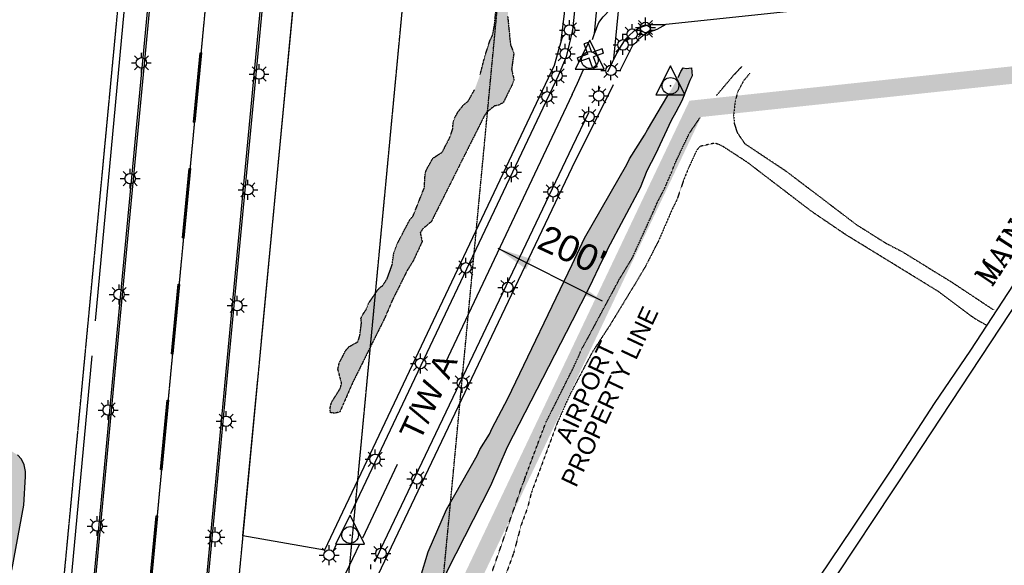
# Model space of a CAD drawing. Header units: feet. Extents: x 0 to 208040, y 0 to 211214.
# Tile 19 of 71: x 195549 to 197244, y 194885 to 195824. Entities that reach past the tile are written whole.
import ezdxf
from ezdxf.enums import TextEntityAlignment as Align

# ---------------------------------------------------------------- set-up
doc = ezdxf.new("R2010")
doc.units = ezdxf.units.FT
doc.header["$LTSCALE"] = 0.5
doc.header["$MEASUREMENT"] = 0
doc.header["$XCLIPFRAME"] = 0
for name, pattern in [('CENTER2', [1.125, 0.75, -0.125, 0.125, -0.125]), ('HIDDEN2', [0.1875, 0.125, -0.0625]), ('PHANTOM2', [1.25, 0.625, -0.125, 0.125, -0.125, 0.125, -0.125])]:
    doc.linetypes.add(name, pattern=pattern)
doc.layers.get('0').update_dxf_attribs({"linetype": 'CONTINUOUS'})
for name, color, linetype in [('1-OFA', 13, 'CENTER2'), ('1-RSA', 13, 'CENTER2'), ('1-RUNWAYCL', 5, 'CENTER2'), ('AIR-MARKING', 5, 'CONTINUOUS'), ('AIR-MARKINGADD', 5, 'CONTINUOUS'), ('AIR-PAVED', 1, 'CONTINUOUS'), ('AIR-PAVED-T', 7, 'CONTINUOUS'), ('E-NEWMARKING', 5, 'CONTINUOUS'), ('f-apboundarytext', 42, 'CONTINUOUS'), ('F-BRL', 110, 'PHANTOM2'), ('Future Property Line', 251, 'PHANTOM2'), ('HV-CONTROL', 11, 'CONTINUOUS'), ('image', 7, 'CONTINUOUS'), ('NEWCLOSEDSYM', 1, 'CONTINUOUS'), ('R-DIRT', 11, 'HIDDEN2'), ('R-PAVED', 11, 'CONTINUOUS'), ('R-PAVED-T', 1, 'CONTINUOUS'), ('RIVER', 11, 'CONTINUOUS'), ('RUNWAYLIGHTS', 11, 'CONTINUOUS'), ('STREAM', 11, 'PHANTOM2'), ('TAXIWYPAVED', 5, 'CONTINUOUS'), ('Water', 5, 'CONTINUOUS')]:
    doc.layers.add(name, color=color, linetype=linetype)
doc.styles.add('ARIAL', font='ARIAL.TTF')
doc.styles.add('CVFONT05', font='ROMANC')
picture_1 = doc.add_image_def('image1.jpg', size_in_pixel=(2000, 2400))

# ---------------------------------------------------------------- blocks, each defined once
blk = doc.blocks.new('HV-CONTROL', base_point=(0, 18.8))
blk.add_lwpolyline([(-25.1, 3.2), (24.9, 3.2), (-0.1, 53.2)], close=True)
blk.add_circle((-0.1, 18.8), 14.4)
blk.add_point((-0.1, 18.8))

msp = doc.modelspace()

# ---------------------------------------------------------------- hatches: boundary and pattern name
at = {"layer": 'Water'}
h = msp.add_hatch(dxfattribs=at)
h.set_pattern_fill('DOTS', color=256, scale=200, angle=20, style=0)
h.paths.add_polyline_path([(195520.7, 194716.6), (195523.4, 194746.1), (195535.6, 194877.2), (195556.5, 194988.7), (195559.6, 195038.3), (195559.3, 195046.9), (195557.2, 195058.1), (195552.7, 195067.7), (195545.3, 195075.3), (195534.3, 195082.2), (195514.3, 195092.6), (195496.8, 195099.7), (195489.8, 195103.8), (195481.5, 195110), (195475.5, 195115.9), (195470.2, 195124.9), (195468.4, 195134.3), (195498.6, 195532.7), (195491.8, 195528.2), (195490.5, 195519), (195453.4, 195166.8), (195451.5, 195158.7), (195446.8, 195149.8), (195427.5, 195142.8), (195418.2, 195143.5), (195409.5, 195151), (195401.6, 195158.9), (195376.5, 195179.7), (195369.6, 195184.5), (195289.1, 195232.7), (195259.4, 195256.7), (195192.3, 195330.9), (195159, 195378.7), (195112.5, 195463.9), (195097.1, 195497.4), (195069.7, 195575.8), (195067.6, 195584.5), (195060.3, 195609.2), (195057.4, 195626.5), (195057.2, 195664.6), (195054.4, 195687.1), (195050.6, 195705.7), (195048.6, 195739.8), (195051.3, 195793.7), (195054.3, 195809.8), (195056.4, 195817.1), (195066.7, 195839.4), (195076.9, 195856.9), (195084.9, 195872.8), (195094.7, 195888.8), (195100, 195895.2), (195158.1, 195945.5), (195173.9, 195953.8), (195184.7, 195966.6), (195199.9, 195974.4), (195235.6, 195998.1), (195247.5, 196011), (195287.6, 196041.6), (195392.9, 196132.8), (195429.5, 196156.4), (195446.4, 196165.2), (195454.2, 196168.1), (195470.6, 196167.9), (195544.3, 196153.9), (195549.9, 196147.5), (195550.6, 196139.2), (195529, 195925.3), (195529.7, 195917), (195536.3, 195912.1), (195539.3, 195931), (195536.4, 195948.9), (195537, 195958.2), (195541.7, 195989.6), (195548.8, 196016.2), (195558.9, 196141.8), (195558.5, 196150.1), (195551.7, 196165.4), (195543.6, 196169.1), (195509, 196176.7), (195471.1, 196181.6), (195463.3, 196185.2), (195458, 196191.6), (195457.8, 196200.1), (195460.7, 196208.1), (195475, 196220.4), (195482.4, 196225.1), (195498.4, 196230.4), (195504.9, 196236), (195532.3, 196271.8), (195568, 196328.8), (195591.1, 196371.5), (195609.7, 196425.9), (195613.8, 196446.6), (195622, 196535.3), (195620.4, 196563.8), (195616.3, 196592.9), (195606.6, 196626.1), (195594.7, 196651.7), (195580.3, 196676.5), (195558.1, 196742), (195526.5, 196806.3), (195524.4, 196814.8), (195523.2, 196832.6), (195546.8, 197085.5), (195541.5, 197092.2), (195531.6, 197001.2), (195530.4, 196966.7), (195525.7, 196949.9), (195517.3, 196895.9), (195510.4, 196890.9), (195501.2, 196916.5), (195489.6, 196939.8), (195472.8, 196979.9), (195440.5, 197022.1), (195420.7, 197041.2), (195390.7, 197062.2), (195317, 197130.9), (195274.5, 197158.3), (195237.3, 197172.5), (195102.4, 197232.8), (195083.5, 197244.9), (195057.7, 197266.6), (195049.4, 197275.8), (195041.9, 197287.1), (195032.9, 197307.3), (195022.2, 197347.9), (195018.2, 197377.2), (195016.6, 197444.7), (195022.2, 197495.5), (195023.5, 197500), (194979.5, 197500), (194977.6, 197487.7), (194974.6, 197445.4), (194975.6, 197360.9), (194985.1, 197290.6), (194998.3, 197259.4), (195008.4, 197244.7), (195019.7, 197234.9), (195038.6, 197222.3), (195113.2, 197189.8), (195154.2, 197166.4), (195256, 197124.7), (195274, 197115.5), (195311, 197090.6), (195377.1, 197030), (195402.6, 197013), (195423.4, 196992.8), (195427.8, 196985.4), (195463.3, 196897.7), (195495.5, 196785.4), (195522.9, 196715.5), (195561.8, 196640.6), (195578.3, 196601.6), (195580.9, 196591.4), (195587.1, 196547), (195587.3, 196525.3), (195578.9, 196454.5), (195567.3, 196403.9), (195563.1, 196393.1), (195546.3, 196362.3), (195522.2, 196331.6), (195507.5, 196309.6), (195461.4, 196257.7), (195448.9, 196241.6), (195416.7, 196207.9), (195403.6, 196196.5), (195382.1, 196182.5), (195335.1, 196141.7), (195310, 196116.8), (195272.2, 196087.1), (195227, 196045.3), (195213.2, 196035.3), (195200.9, 196021.6), (195167.8, 195994.3), (195135.8, 195971.9), (195101.4, 195950.2), (195085.9, 195939.5), (195056.1, 195908.2), (195051.5, 195901.3), (195028.9, 195855.4), (195017.5, 195823), (195009.3, 195791.8), (195006.9, 195770.6), (195005.9, 195730.1), (195007.3, 195706.7), (195023.4, 195608.1), (195036.7, 195561.6), (195044.4, 195525.7), (195062.2, 195477.6), (195079, 195448.5), (195082.4, 195440.9), (195135.3, 195348.7), (195152.6, 195320.3), (195177.7, 195285.9), (195200.1, 195260.8), (195215.9, 195245.6), (195262.3, 195211), (195337.8, 195166.5), (195344.2, 195161.9), (195370.2, 195145.1), (195378, 195139.2), (195405.9, 195114.2), (195433.3, 195096.2), (195482.7, 195071.2), (195490.8, 195068.3), (195501.1, 195063), (195509.6, 195056.1), (195516.9, 195046.5), (195521.6, 195035.6), (195521.2, 195025.3), (195514.5, 194990.2), (195503.9, 194962), (195502.3, 194954.1), (195486.3, 194753.7), (195483.4, 194716.7), (195474.7, 194607.9), (195474.1, 194549.1), (195476.9, 194486.6), (195466.5, 194338.5), (195445.3, 194158.9), (195432.5, 194109), (195392, 193989.3), (195370.5, 193933.8), (195361.9, 193916.7), (195357.9, 193910), (195301.6, 193782.3), (195289.2, 193761.9), (195281.6, 193745), (195271.6, 193709.9), (195266.6, 193684.7), (195264.5, 193677.4), (195259.6, 193662.7), (195256.1, 193647.7), (195252.1, 193641.2), (195247.4, 193635.3), (195247.3, 193627.6), (195200.3, 193438.7), (195194, 193419.6), (195184.7, 193396.8), (195161.9, 193311.6), (195159.3, 193288.2), (195159.4, 193280.2), (195164.1, 193273.5), (195179.8, 193272), (195186.2, 193276.8), (195189.5, 193283.8), (195199.8, 193315.3), (195206.8, 193347.4), (195209.4, 193354.4), (195217.9, 193388.6), (195226.2, 193430.6), (195228.6, 193438.4), (195232.9, 193449.1), (195237.3, 193456.8), (195242.8, 193462.7), (195249.4, 193466.6), (195257.1, 193466.8), (195420.4, 193454.4), (195438.8, 193455.4), (195447, 193457.3), (195454, 193460.3), (195447.6, 193465.3), (195440.2, 193466.9), (195349.4, 193476), (195301.9, 193483.6), (195276.8, 193489.8), (195269.5, 193492.9), (195264.2, 193499.1), (195263.8, 193509.1), (195275.2, 193593.3), (195277.6, 193604.9), (195290.2, 193640.5), (195301, 193679), (195345.7, 193806.6), (195351.6, 193840.3), (195354.8, 193848.3), (195359.5, 193857.9), (195367.9, 193869.1), (195378.5, 193879), (195383, 193885.7), (195421.2, 193952.6), (195447, 194013.3), (195450.6, 194023.8), (195453, 194034.4), (195464.6, 194067.3), (195468.3, 194075.5), (195471.8, 194086), (195475.9, 194102.5), (195479.9, 194133.8), (195495.9, 194199.8), (195519.8, 194552.7), (195514.5, 194597.5), (195514.7, 194605.8), (195514.1, 194646.7)])
h = msp.add_hatch(dxfattribs=at)
h.set_pattern_fill('DOTS', color=256, scale=200, angle=20, style=0)
h.paths.add_polyline_path([(196341.9, 195729.6), (196349.7, 195759.9), (196358.4, 195787), (196363.2, 195796.9), (196366.5, 195813.9), (196371.6, 195865.5), (196371, 195903.5), (196365.3, 195970.7), (196365.7, 196015.4), (196374.2, 196136.8), (196373.9, 196182.2), (196365.6, 196238.9), (196369.2, 196275.4), (196374.8, 196299.7), (196375.7, 196319.4), (196373.9, 196327.9), (196367.3, 196332.8), (196359.2, 196334), (196353, 196339.4), (196350.5, 196348.7), (196352.8, 196356.7), (196369.4, 196355.3), (196377.8, 196356.6), (196381.2, 196369.4), (196381.7, 196379.2), (196377.1, 196386.6), (196374.6, 196395.7), (196375.8, 196409.3), (196370.2, 196467.9), (196365.1, 196476.2), (196361.2, 196487.7), (196362, 196496.9), (196365.1, 196504.5), (196370.5, 196511.3), (196371.6, 196520.8), (196369, 196533.8), (196368.9, 196542.6), (196371.5, 196575), (196367.8, 196612), (196374, 196642.1), (196373.8, 196663.5), (196370, 196683.5), (196364.1, 196697.1), (196363, 196708.8), (196369.7, 196726.1), (196372.5, 196755.5), (196370.5, 196776.1), (196368.8, 196876), (196377.2, 196983.1), (196374, 197036.5), (196379, 197124.7), (196387.3, 197140), (196385.2, 197169.7), (196384, 197178), (196379.7, 197185.7), (196377.6, 197208.5), (196374.7, 197216.2), (196366.5, 197216.9), (196349.6, 197211.1), (196317.8, 197214.3), (196287.7, 197222.7), (196246.6, 197228.2), (196237.8, 197230.9), (196231.9, 197237.1), (196224, 197240.2), (196213.2, 197239.7), (196205.3, 197237.4), (196191.3, 197228.3), (196182.8, 197228.4), (196189, 197234.8), (196196.7, 197239.4), (196213, 197244.5), (196231.8, 197243.4), (196239.9, 197244.7), (196248, 197243.4), (196256.3, 197239.2), (196260.2, 197231.9), (196269.1, 197230.8), (196276.5, 197235.2), (196280.1, 197243), (196288.4, 197243.5), (196307.9, 197238.2), (196319.2, 197230.9), (196329.8, 197227.7), (196350, 197226.8), (196358.1, 197229.7), (196363, 197236.8), (196371.9, 197242.7), (196380.4, 197244.7), (196397.1, 197244.2), (196402.9, 197237.4), (196409, 197168), (196409.4, 197121.5), (196411.7, 197083.9), (196409.9, 196877.4), (196413, 196830), (196408.5, 196700), (196411.8, 196666), (196413.2, 196643.3), (196410.8, 196569.9), (196410.7, 196511.4), (196409, 196485.2), (196410.5, 196476.5), (196416.7, 196470.8), (196432.9, 196465.1), (196449.8, 196464.6), (196466.9, 196467.5), (196459.4, 196461.8), (196442.8, 196458.5), (196407.3, 196463.1), (196400.5, 196471.1), (196394.2, 196465.7), (196405.1, 196448.3), (196407.2, 196440.3), (196406.2, 196431.9), (196399.4, 196411.3), (196399.6, 196403), (196404, 196395.6), (196402.3, 196367.2), (196409.3, 196310.6), (196405.1, 196259.4), (196399.8, 196156.1), (196400.3, 196127.2), (196402.8, 196101.1), (196402, 196080), (196394.8, 196036.6), (196393.7, 196014.7), (196397.3, 195986.5), (196394.8, 195964.8), (196394.8, 195928.5), (196401.2, 195884.1), (196392.4, 195857.3), (196389.1, 195829.4), (196394, 195780.5), (196399.9, 195766), (196395.9, 195738.5), (196400, 195720.3), (196397.2, 195712.5), (196381.4, 195680.9), (196374.3, 195677), (196366.1, 195675.1), (196353.6, 195665.1), (196348.7, 195657.9), (196257.8, 195476.5), (196242.7, 195463.7), (196238.7, 195457.2), (196242, 195442.1), (196226.7, 195409.2), (196216.6, 195393), (196190.8, 195341.6), (196178.2, 195312), (196122.5, 195199.8), (196100.2, 195149.1), (196092.3, 195147), (196084.3, 195147.6), (196083.4, 195155.2), (196085.9, 195165.3), (196101.1, 195189.7), (196103.3, 195198.8), (196097, 195222.9), (196099.3, 195233.2), (196110.5, 195254.9), (196116, 195261.2), (196131.5, 195270), (196134.8, 195280.6), (196137.5, 195301.9), (196136.6, 195309.5), (196139.7, 195316.5), (196146.2, 195325.8), (196149.7, 195335.8), (196166.4, 195360.3), (196174.2, 195366.7), (196181.6, 195377.9), (196190.5, 195402.6), (196193.4, 195422.9), (196199.1, 195438.2), (196220.7, 195479.4), (196226.5, 195486.2), (196245.8, 195534.9), (196247.1, 195558.1), (196249.2, 195565.4), (196260.6, 195585.6), (196276.7, 195595.9), (196289.7, 195621.4), (196294.9, 195636.6), (196295.2, 195646.6), (196298.7, 195656.1), (196304.2, 195665.9), (196313.1, 195677), (196321.2, 195683.7), (196332.3, 195703.2)])
h = msp.add_hatch(dxfattribs=at)
h.set_pattern_fill('DOTS', color=256, scale=200, angle=20, style=0)
h.paths.add_polyline_path([(196682.6, 195724.2), (196687, 195734.7), (196691.2, 195740.9), (196696.5, 195739.6), (196705.4, 195740.6), (196706.4, 195726.9), (196702.6, 195719.2), (196688.8, 195684.4), (196678.7, 195664.6), (196670.3, 195650.2), (196643.6, 195592.4), (196628.6, 195563.5), (196617.3, 195534.6), (196560.8, 195428.9), (196557.3, 195420.4), (196551.5, 195410.3), (196529.2, 195363), (196500, 195306), (196388.4, 195088.4), (196359.6, 195022), (196285.1, 194875.9), (196275.4, 194852.1), (196267.7, 194827.6), (196260.6, 194791.1), (196217.6, 194350.1), (196214.1, 194314.3), (196185, 194015.1), (196178.7, 193987), (196168.4, 193960.5), (196165, 193949.8), (196163.8, 193937.8), (196164, 193921.3), (196161.2, 193904.2), (196131.4, 193819), (195997.3, 193610.7), (195946.7, 193551.7), (195911.8, 193499.8), (195874.3, 193453.4), (195859.2, 193440), (195845.7, 193431.1), (195831.3, 193423.7), (195824.1, 193421.2), (195816.3, 193420.8), (195817.9, 193428.5), (195839.6, 193442.8), (195845.5, 193448.4), (195851.9, 193455.7), (195855.4, 193462.9), (195859.8, 193479.6), (195862.7, 193487.6), (195870.7, 193504.1), (195877.2, 193525.9), (195885.3, 193545), (195889.6, 193552), (195942.2, 193624.6), (195947.7, 193630.9), (195966.2, 193649.5), (195990.9, 193679.6), (196020.4, 193709.9), (196045.7, 193744), (196051.5, 193754.6), (196085.1, 193839.5), (196094.8, 193873.3), (196106.8, 193907.7), (196131.5, 194106.4), (196134.9, 194120.7), (196147, 194197.5), (196158.3, 194313), (196161.3, 194344.3), (196194, 194678), (196212.3, 194786.4), (196239.3, 194865), (196252.6, 194908.8), (196283.9, 194981.1), (196336.9, 195074), (196341.4, 195084.4), (196357.8, 195110.7), (196362.7, 195121.3), (196389.7, 195172.1), (196500, 195402.6), (196521.6, 195447.8), (196594.3, 195574.5), (196598.9, 195584.2), (196624.7, 195625), (196629.7, 195634.4), (196664.9, 195693.2)])

# ---------------------------------------------------------------- linework, layer by layer
at = {"layer": '1-OFA'}
msp.add_line((195987.2, 193511.3), (196652.5, 200533.3), dxfattribs=at)
at = {"layer": '1-RSA'}
for p, q in [((195800.5, 193529), (196467.9, 200572.7)), ((195501.9, 193557.3), (196149.5, 200393.2))]:
    msp.add_line(p, q, dxfattribs=at)
at = {"layer": '1-RUNWAYCL'}
msp.add_line((195471.7, 191648.5), (196547.4, 203002.8), dxfattribs=at)
at = {"layer": 'AIR-MARKING'}
for points, elevation in [([(196534.9, 195789.5), (196538.5, 195799.8), (196546.9, 195890.4), (196588.3, 196338), (196596.4, 196425.6), (196598.1, 196442.2), (196597.8, 196459.5), (196597, 196476.4), (196529.2, 197151), (196517, 197279.1), (196513.4, 197316.9), (196513.6, 197339)], 10.3), ([(196538.5, 195799.8), (196545.9, 195818.7), (196553.3, 195828.3), (196566.4, 195841.7), (196625.2, 195875.6), (196851.1, 196004.1), (196863.9, 196015), (196876.7, 196030.3), (196884.9, 196051.9), (196887.5, 196071.9), (196870.5, 196225), (196867.1, 196236.4), (196859.5, 196251.6), (196850.2, 196261.2), (196837, 196271.2), (196808.3, 196286.3), (196630, 196370.9), (196619.6, 196378.4), (196610.7, 196387.7), (196603.3, 196399.2), (196599.6, 196410.1), (196596.7, 196420.6)], 10), ([(196660.7, 195814.9), (196632.2, 195814.6), (196618, 195810.4), (196606, 195804.1), (196597.7, 195796), (196590.5, 195788.9), (196584.7, 195779.4), (196577.2, 195766.9), (196561.2, 195733.4)], 6.1), ([(196500, 195803.2), (196489.9, 195760), (196476.2, 195727.2), (196118.5, 194974)], 5.6), ([(196500.4, 195805.1), (196500, 195803.2)], 5.6), ([(196500, 195694.8), (196509.3, 195714.6), (196519.6, 195737.8)], 10.3), ([(196547.8, 195707.9), (196546.7, 195705.2), (196544.8, 195699.8)], 6.1), ([(196500, 195694.8), (196281.4, 195233)], 6.1), ([(196528.1, 195663.7), (196500, 195604.8)], 6.1), ([(196500, 195604.8), (196300.6, 195186.2), (196176.1, 194925.1), (196160, 194890.6)], 6.1), ([(196198.9, 195058.7), (196139.1, 194932.2)], 6.1), ([(196094.3, 194922.4), (196088, 194908.5)], 5.6), ([(196134.2, 194921.9), (196110.2, 194871.2), (196095.3, 194827.9)], 6.1)]:
    msp.add_lwpolyline(points, dxfattribs=dict(at, elevation=elevation))
msp.add_lwpolyline([(196528.8, 196079.6), (196500, 195800.1)], dxfattribs=at)
at = {"layer": 'AIR-MARKINGADD'}
msp.add_line((196572, 195756.1, 10.3), (196584.3, 195886.9, 10.3), dxfattribs=at)
at = {"layer": 'AIR-PAVED'}
for points, elevation in [([(195881.9, 197500), (195734, 195892.5), (195679.1, 195305.5)], 0.9), ([(195965.4, 195272), (196020.7, 195849.3), (196150.4, 197236.9), (196153.5, 197287.4)], 6.1), ([(195673.5, 195245.6), (195630.4, 194784.4), (195569.5, 194163.8), (195504.4, 193571.6), (195533.6, 193569.3), (195531.7, 193552.1), (195629.9, 193542)], 0.9), ([(195933.2, 194935.8), (195959, 195205.4)], 6.1)]:
    msp.add_lwpolyline(points, dxfattribs=dict(at, elevation=elevation))
at = {"layer": 'E-NEWMARKING'}
for p, q in [((195710.8, 195218.5), (195910.9, 197329.1)), ((195713.8, 195218.2), (195913.9, 197328.8)), ((195903, 195200.3), (196103, 197310.8)), ((195906, 195200), (196106, 197310.6)), ((195848.4, 195647.4), (195859.8, 195766.9)), ((195851.4, 195647.2), (195862.7, 195766.6)), ((195859.8, 195766.9), (195861.3, 195766.8)), ((195862.7, 195766.6), (195861.3, 195766.8)), ((195848.4, 195647.4), (195849.9, 195647.3)), ((195851.4, 195647.2), (195849.9, 195647.3)), ((195829.6, 195448.3), (195840.9, 195567.8)), ((195832.6, 195448.1), (195843.9, 195567.5)), ((195840.9, 195567.8), (195842.4, 195567.7)), ((195843.9, 195567.5), (195842.4, 195567.7)), ((195829.6, 195448.3), (195831.1, 195448.2)), ((195832.6, 195448.1), (195831.1, 195448.2)), ((195810.7, 195249.2), (195822, 195368.7)), ((195813.7, 195248.9), (195825, 195368.4)), ((195822, 195368.7), (195823.5, 195368.6)), ((195825, 195368.4), (195823.5, 195368.6)), ((195810.7, 195249.2), (195812.2, 195249.1)), ((195813.7, 195248.9), (195812.2, 195249.1)), ((195691.7, 195016.5), (195710.8, 195218.5)), ((195694.7, 195016.2), (195713.8, 195218.2)), ((195883.8, 194998.3), (195903, 195200.3)), ((195886.8, 194998), (195906, 195200)), ((195791.8, 195050.1), (195803.1, 195169.6)), ((195794.8, 195049.8), (195806.1, 195169.3)), ((195803.1, 195169.6), (195804.6, 195169.4)), ((195806.1, 195169.3), (195804.6, 195169.4)), ((195791.8, 195050.1), (195793.3, 195050)), ((195794.8, 195049.8), (195793.3, 195050)), ((195554.2, 193565.9), (195691.7, 195016.5)), ((195557.2, 193565.6), (195694.7, 195016.2)), ((195746.3, 193547.7), (195883.8, 194998.3)), ((195749.3, 193547.4), (195886.8, 194998)), ((195772.9, 194851), (195784.3, 194970.5)), ((195775.9, 194850.7), (195787.3, 194970.2)), ((195784.3, 194970.5), (195785.8, 194970.3)), ((195787.3, 194970.2), (195785.8, 194970.3))]:
    msp.add_line(p, q, dxfattribs=at)
at = {"layer": 'f-apboundarytext'}
msp.add_line((196372.2, 195430.5, 6.1), (196551.5, 195340.1, 5), dxfattribs=at)
for points in [[(196421, 195394.3), (196430.1, 195412.1), (196372.2, 195430.5)], [(196502.7, 195376.3), (196493.6, 195358.5), (196551.5, 195340.1)]]:
    msp.add_solid(points, dxfattribs=at)
at = {"layer": 'F-BRL'}
msp.add_line((195972.6, 191634.5), (196776.1, 200115.1), dxfattribs=at)
at = {"layer": 'Future Property Line', "const_width": 30}
msp.add_lwpolyline([(197369.7, 197224), (197409.9, 195804.9), (197559, 195820.8), (197516.5, 195756), (196712, 195670.3), (196140.7, 194468.6), (196039.7, 193402.7), (195243.3, 193478.2), (195281.8, 193884.5), (195301.5, 193931), (195361.4, 194110.7, 0.059922), (195366.2, 194134.1), (195433.8, 194953.5, 0.2745), (195389.1, 195045.3), (195162.5, 195194.3, -0.154619), (195086.3, 195288.1), (194960.4, 195607.2, -0.089682), (194953.4, 195642.1), (194951.6, 195744.3, -0.227587), (195059.8, 195980.3), (195410.4, 196271.8, 0.316185), (195500.7, 196604.8), (195398.2, 196887.5, 0.217231)], format="xyb", dxfattribs=at)
at = {"layer": 'NEWCLOSEDSYM'}
for p, q in [((196527.8, 195784.7, 11), (196520.7, 195782.2, 11)), ((196527, 195764.6, 11), (196520.7, 195782.2, 11)), ((196534.1, 195767.1, 11), (196527.8, 195784.7, 11)), ((196527, 195764.6, 11), (196509.4, 195758.3, 11)), ((196551.7, 195773.4, 11), (196534.1, 195767.1, 11)), ((196554.2, 195766.3, 11), (196536.6, 195760, 11)), ((196554.2, 195766.3, 11), (196551.7, 195773.4, 11)), ((196511.9, 195751.2, 11), (196509.4, 195758.3, 11)), ((196529.5, 195757.5, 11), (196511.9, 195751.2, 11)), ((196535.8, 195739.9, 11), (196529.5, 195757.5, 11)), ((196542.9, 195742.4, 11), (196536.6, 195760, 11)), ((196542.9, 195742.4, 11), (196535.8, 195739.9, 11))]:
    msp.add_line(p, q, dxfattribs=at)
at = {"layer": 'R-DIRT'}
for points, elevation in [([(196748.8, 195693.6), (196778, 195728.2), (196792.4, 195743.1)], 5), ([(196806.1, 195731.8), (196794.8, 195718.1), (196784.7, 195698.9), (196780.7, 195682.9), (196777.9, 195660), (196779.2, 195644.9), (196784, 195629.7), (196796.8, 195610.9), (196867.8, 195563.6), (196988.9, 195471.6), (197040.3, 195439.2), (197069.4, 195424.1), (197153.9, 195372), (197225.4, 195324.7)], 10), ([(196500, 195220.4), (196500.2, 195220.8), (196514, 195250.8), (196516.1, 195256.3), (196523.3, 195269.1), (196572.9, 195361.3), (196581.5, 195377.5), (196603.5, 195413.6), (196638.6, 195490.5), (196646.6, 195509.2), (196658.4, 195531.8), (196671.2, 195560.9), (196677, 195576.2), (196701.6, 195627.9), (196720.5, 195655.7)], 5), ([(197213.4, 195298), (197195.4, 195308), (197189, 195312.3), (197130.5, 195356.1), (196971.7, 195453.4), (196912.4, 195493.7), (196801.5, 195578.4), (196760.3, 195605.2), (196753.2, 195608.6), (196745.7, 195611.4), (196719.9, 195605.7), (196714.4, 195599.1), (196700.1, 195567.9), (196692.3, 195548.9), (196680.3, 195513.8), (196673.2, 195499.8), (196647.6, 195440.8), (196641.1, 195428.8), (196626.9, 195400.6), (196609.4, 195371), (196564.6, 195297.6), (196534.7, 195251.9), (196500, 195186)], 30), ([(196362.8, 194875), (196414.7, 195024.4), (196417.8, 195031.4), (196420.1, 195038.8), (196455, 195131.1), (196500, 195220.4)], 5), ([(196500, 195186), (196494.9, 195176.3), (196474.5, 195130.3), (196429.9, 195010.4), (196423.3, 194984.4), (196412.1, 194954.1), (196399.3, 194906.3), (196372.4, 194832.4), (196350.3, 194781), (196321.8, 194696.7), (196315.1, 194662.4), (196311.8, 194610.5), (196312.8, 194588.6), (196313.7, 194581), (196327.1, 194449.5), (196327.5, 194441.2)], 30)]:
    msp.add_lwpolyline(points, dxfattribs=dict(at, elevation=elevation))
at = {"layer": 'R-PAVED'}
for points, elevation in [([(198162, 196315.7), (198127.7, 196399.9), (198123.8, 196413.6), (198115.9, 196433.2), (198109.8, 196454.5), (198103.1, 196472.3), (198090.9, 196491.1), (198077.5, 196508.3), (198065.8, 196518.4), (198054.1, 196522), (198041, 196520.7), (198029.7, 196515.7), (198019.5, 196508.1), (198006.3, 196488.7), (197977.1, 196438.7), (197918.2, 196337.5), (197866.3, 196249.9), (197746, 196064.2), (197599.4, 195837.4), (197484.9, 195662.8), (197270.6, 195345.2), (197084, 195062.6), (196922.9, 194819.7)], 32.6), ([(196925.7, 194865.2), (196982.3, 194949.2), (197050, 195050.7), (197123.9, 195163.7), (197186, 195255.4), (197259.6, 195367.4)], 34.1)]:
    msp.add_lwpolyline(points, dxfattribs=dict(at, elevation=elevation))
at = {"layer": 'RIVER'}
for points in [[(196682.6, 195724.2), (196687, 195734.7), (196691.2, 195740.9), (196696.5, 195739.6), (196705.4, 195740.6), (196706.4, 195726.9), (196706.4, 195726.9), (196702.6, 195719.1), (196688.8, 195684.4), (196678.7, 195664.6), (196670.3, 195650.2), (196643.6, 195592.4), (196628.6, 195563.5), (196617.2, 195534.5), (196560.8, 195428.9), (196557.3, 195420.4), (196551.5, 195410.3), (196529.2, 195362.9), (196500, 195306)], [(196500, 195402.6), (196521.6, 195447.8), (196594.3, 195574.5), (196598.8, 195584.1), (196624.6, 195625), (196629.6, 195634.4), (196664.9, 195693.2)], [(196161.3, 194344.3), (196194, 194678), (196212.3, 194786.4), (196239.3, 194865), (196252.6, 194908.8), (196283.9, 194981.1), (196336.8, 195073.9), (196341.4, 195084.4), (196357.8, 195110.7), (196362.7, 195121.3), (196389.7, 195172.1), (196500, 195402.6)], [(196500, 195306), (196388.4, 195088.4), (196359.6, 195022), (196285.1, 194875.9), (196275.4, 194852.1), (196267.7, 194827.6), (196260.6, 194791.1), (196217.6, 194350.1)]]:
    msp.add_lwpolyline(points, dxfattribs=at)
at = {"layer": 'RIVER', "elevation": -5}
msp.add_lwpolyline([(195535.6, 194877.2), (195556.5, 194988.7), (195559.6, 195038.3), (195559.3, 195046.9), (195557.2, 195058.1), (195552.7, 195067.7), (195545.3, 195075.3)], dxfattribs=at)
at = {"layer": 'RUNWAYLIGHTS'}
for p, q in [((196489.2, 195812.3, 7.3), (196483.5, 195818, 7.3)), ((196495.6, 195814.9, 7.3), (196495.6, 195823, 7.3)), ((196502, 195812.3, 7.3), (196507.7, 195818, 7.3)), ((196603.4, 195807.9, 8.2), (196603.4, 195816, 8.2)), ((196619.7, 195811.9, 8.6), (196614, 195817.7, 8.6)), ((196619.8, 195816.7, 8.6), (196614.1, 195822.4, 8.6)), ((196626.1, 195814.6, 8.6), (196626.1, 195822.7, 8.6)), ((196626.2, 195819.3, 8.6), (196626.2, 195827.4, 8.6)), ((196632.5, 195811.9, 8.6), (196638.2, 195817.7, 8.6)), ((196632.6, 195816.7, 8.6), (196638.3, 195822.4, 8.6)), ((196478.5, 195805.9, 7.3), (196486.6, 195805.9, 7.3)), ((196489.2, 195799.5, 7.3), (196483.5, 195793.8, 7.3)), ((196502, 195799.5, 7.3), (196507.7, 195793.8, 7.3)), ((196504.6, 195805.9, 7.3), (196512.7, 195805.9, 7.3)), ((196586.3, 195798.9, 8.2), (196594.4, 195798.9, 8.2)), ((196587.6, 195789.4, 7.7), (196587.6, 195797.5, 7.7)), ((196597, 195805.3, 8.2), (196591.3, 195811, 8.2)), ((196609, 195805.6, 8.6), (196617.1, 195805.6, 8.6)), ((196609.1, 195810.3, 8.6), (196617.2, 195810.3, 8.6)), ((196609.7, 195805.3, 8.2), (196615.4, 195811, 8.2)), ((196612.4, 195798.9, 8.2), (196620.5, 195798.9, 8.2)), ((196619.7, 195799.2, 8.6), (196614, 195793.5, 8.6)), ((196619.8, 195803.9, 8.6), (196614.1, 195798.2, 8.6)), ((196626.2, 195793.2, 8.6), (196626.2, 195801.3, 8.6)), ((196632.5, 195799.2, 8.6), (196638.2, 195793.5, 8.6)), ((196632.6, 195803.9, 8.6), (196638.3, 195798.2, 8.6)), ((196635.1, 195805.6, 8.6), (196643.2, 195805.6, 8.6)), ((196635.2, 195810.3, 8.6), (196643.3, 195810.3, 8.6)), ((196488.3, 195774.1, 7.1), (196488.3, 195782.2, 7.1)), ((196495.6, 195788.8, 7.3), (196495.6, 195796.9, 7.3)), ((196570.5, 195780.4, 7.7), (196578.6, 195780.4, 7.7)), ((196581.2, 195786.8, 7.7), (196575.5, 195792.5, 7.7)), ((196597, 195792.5, 8.2), (196591.3, 195786.8, 8.2)), ((196593.9, 195786.8, 7.7), (196599.7, 195792.5, 7.7)), ((196596.6, 195780.4, 7.7), (196604.7, 195780.4, 7.7)), ((196603.4, 195781.8, 8.2), (196603.4, 195789.9, 8.2)), ((196609.7, 195792.5, 8.2), (196615.4, 195786.8, 8.2)), ((196626.1, 195788.5, 8.6), (196626.1, 195796.6, 8.6)), ((195758.8, 195758.4), (195758.8, 195766.5)), ((196471.2, 195765.1, 7.1), (196479.3, 195765.1, 7.1)), ((196482, 195771.5, 7.1), (196476.3, 195777.2, 7.1)), ((196494.7, 195771.5, 7.1), (196500.4, 195777.2, 7.1)), ((196497.3, 195765.1, 7.1), (196505.4, 195765.1, 7.1)), ((196581.2, 195774.1, 7.7), (196575.5, 195768.3, 7.7)), ((196587.6, 195763.3, 7.7), (196587.6, 195771.4, 7.7)), ((196593.9, 195774.1, 7.7), (196599.7, 195768.3, 7.7)), ((195741.7, 195749.4), (195749.8, 195749.4)), ((195752.5, 195755.8), (195746.7, 195761.5)), ((195765.2, 195755.8), (195770.9, 195761.5)), ((195767.8, 195749.4), (195775.9, 195749.4)), ((195961.3, 195739.2), (195961.3, 195747.3)), ((196482, 195758.8, 7.1), (196476.3, 195753, 7.1)), ((196488.3, 195748, 7.1), (196488.3, 195756.1, 7.1)), ((196494.7, 195758.8, 7.1), (196500.4, 195753, 7.1)), ((196560.5, 195742.8, 7), (196554.7, 195748.6, 7)), ((196566.8, 195745.5, 7), (196566.8, 195753.6, 7)), ((196573.2, 195742.8, 7), (196578.9, 195748.6, 7)), ((195752.5, 195743.1), (195746.7, 195737.3)), ((195758.8, 195732.3), (195758.8, 195740.4)), ((195765.2, 195743.1), (195770.9, 195737.3)), ((195944.2, 195730.2), (195952.3, 195730.2)), ((195955, 195736.6), (195949.2, 195742.3)), ((195967.7, 195736.6), (195973.4, 195742.3)), ((195970.3, 195730.2), (195978.4, 195730.2)), ((196467.6, 195733.3, 6.6), (196461.9, 195739, 6.6)), ((196474, 195735.9, 6.6), (196474, 195744, 6.6)), ((196480.4, 195733.3, 6.6), (196486.1, 195739, 6.6)), ((196549.7, 195736.5, 7), (196557.8, 195736.5, 7)), ((196560.5, 195730.1, 7), (196554.7, 195724.4, 7)), ((196573.2, 195730.1, 7), (196578.9, 195724.4, 7)), ((196575.8, 195736.5, 7), (196583.9, 195736.5, 7)), ((195955, 195723.8), (195949.2, 195718.1)), ((195961.3, 195713.1), (195961.3, 195721.2)), ((195967.7, 195723.8), (195973.4, 195718.1)), ((196456.9, 195726.9, 6.6), (196465, 195726.9, 6.6)), ((196467.6, 195720.5, 6.6), (196461.9, 195714.8, 6.6)), ((196474, 195709.8, 6.6), (196474, 195717.9, 6.6)), ((196480.4, 195720.5, 6.6), (196486.1, 195714.8, 6.6)), ((196483, 195726.9, 6.6), (196491.1, 195726.9, 6.6)), ((196566.8, 195719.4, 7), (196566.8, 195727.5, 7)), ((196450.6, 195697.4, 6.2), (196444.9, 195703.1, 6.2)), ((196457, 195700, 6.2), (196457, 195708.1, 6.2)), ((196463.3, 195697.4, 6.2), (196469.1, 195703.1, 6.2)), ((196539.6, 195698.9, 6.6), (196533.9, 195704.7, 6.6)), ((196545.9, 195701.6, 6.6), (196545.9, 195709.7, 6.6)), ((196552.3, 195698.9, 6.6), (196558, 195704.7, 6.6)), ((196439.9, 195691, 6.2), (196448, 195691, 6.2)), ((196450.6, 195684.7, 6.2), (196444.9, 195679, 6.2)), ((196457, 195673.9, 6.2), (196457, 195682, 6.2)), ((196463.3, 195684.7, 6.2), (196469.1, 195679, 6.2)), ((196466, 195691, 6.2), (196474.1, 195691, 6.2)), ((196528.8, 195692.6, 6.6), (196536.9, 195692.6, 6.6)), ((196539.6, 195686.2, 6.6), (196533.9, 195680.5, 6.6)), ((196545.9, 195675.5, 6.6), (196545.9, 195683.6, 6.6)), ((196552.3, 195686.2, 6.6), (196558, 195680.5, 6.6)), ((196554.9, 195692.6, 6.6), (196563, 195692.6, 6.6)), ((196522.5, 195663.2, 6.5), (196516.8, 195669, 6.5)), ((196528.9, 195665.9, 6.5), (196528.9, 195674, 6.5)), ((196535.2, 195663.2, 6.5), (196541, 195669, 6.5)), ((196511.8, 195656.9, 6.5), (196519.9, 195656.9, 6.5)), ((196522.5, 195650.5, 6.5), (196516.8, 195644.8, 6.5)), ((196528.9, 195639.8, 6.5), (196528.9, 195647.9, 6.5)), ((196535.2, 195650.5, 6.5), (196541, 195644.8, 6.5)), ((196537.9, 195656.9, 6.5), (196546, 195656.9, 6.5)), ((196395.8, 195570.5, 5.8), (196395.8, 195578.6, 5.8)), ((195733.2, 195556.7), (195727.5, 195562.4)), ((195739.5, 195559.3), (195739.5, 195567.4)), ((195745.9, 195556.7), (195751.6, 195562.4)), ((196378.7, 195561.5, 5.8), (196386.8, 195561.5, 5.8)), ((196389.4, 195567.9, 5.8), (196383.7, 195573.6, 5.8)), ((196402.1, 195567.9, 5.8), (196407.8, 195573.6, 5.8)), ((196404.8, 195561.5, 5.8), (196412.9, 195561.5, 5.8)), ((195722.4, 195550.3), (195730.5, 195550.3)), ((195733.2, 195544), (195727.5, 195538.2)), ((195745.9, 195544), (195751.6, 195538.2)), ((195748.5, 195550.3), (195756.6, 195550.3)), ((195935.8, 195537.6), (195930.1, 195543.3)), ((195942.2, 195540.2), (195942.2, 195548.3)), ((195948.6, 195537.6), (195954.3, 195543.3)), ((196389.4, 195555.2, 5.8), (196383.7, 195549.5, 5.8)), ((196395.8, 195544.4, 5.8), (196395.8, 195552.5, 5.8)), ((196402.1, 195555.2, 5.8), (196407.8, 195549.5, 5.8)), ((196467.3, 195536.7, 5.7), (196467.3, 195544.8, 5.7)), ((195739.5, 195533.2), (195739.5, 195541.3)), ((195925.1, 195531.2), (195933.2, 195531.2)), ((195951.2, 195531.2), (195959.3, 195531.2)), ((196450.2, 195527.7, 5.7), (196458.3, 195527.7, 5.7)), ((196461, 195534.1, 5.7), (196455.3, 195539.8, 5.7)), ((196473.7, 195534.1, 5.7), (196479.4, 195539.8, 5.7)), ((196476.3, 195527.7, 5.7), (196484.4, 195527.7, 5.7)), ((195935.8, 195524.9), (195930.1, 195519.2)), ((195942.2, 195514.1), (195942.2, 195522.2)), ((195948.6, 195524.9), (195954.3, 195519.2)), ((196461, 195521.4, 5.7), (196455.3, 195515.6, 5.7)), ((196467.3, 195510.6, 5.7), (196467.3, 195518.7, 5.7)), ((196473.7, 195521.4, 5.7), (196479.4, 195515.6, 5.7)), ((196310.9, 195403.3, 5), (196305.1, 195409, 5)), ((196317.2, 195405.9, 5), (196317.2, 195414, 5)), ((196323.6, 195403.3, 5), (196329.3, 195409, 5)), ((196300.1, 195396.9, 5), (196308.2, 195396.9, 5)), ((196326.2, 195396.9, 5), (196334.3, 195396.9, 5)), ((196310.9, 195390.6, 5), (196305.1, 195384.8, 5)), ((196317.2, 195379.8, 5), (196317.2, 195387.9, 5)), ((196323.6, 195390.6, 5), (196329.3, 195384.8, 5)), ((196383, 195369.7, 4.9), (196377.3, 195375.4, 4.9)), ((196389.4, 195372.3, 4.9), (196389.4, 195380.4, 4.9)), ((196395.7, 195369.7, 4.9), (196401.5, 195375.4, 4.9)), ((195714.1, 195357.4), (195708.3, 195363.2)), ((195720.4, 195360.1), (195720.4, 195368.2)), ((195726.8, 195357.4), (195732.5, 195363.2)), ((196372.3, 195363.3, 4.9), (196380.4, 195363.3, 4.9)), ((196383, 195357, 4.9), (196377.3, 195351.2, 4.9)), ((196395.7, 195357, 4.9), (196401.5, 195351.2, 4.9)), ((196398.4, 195363.3, 4.9), (196406.5, 195363.3, 4.9)), ((195703.3, 195351.1), (195711.4, 195351.1)), ((195714.1, 195344.7), (195708.3, 195339)), ((195720.4, 195334), (195720.4, 195342.1)), ((195726.8, 195344.7), (195732.5, 195339)), ((195729.4, 195351.1), (195737.5, 195351.1)), ((195917.2, 195338.3), (195911.4, 195344)), ((195923.5, 195340.9), (195923.5, 195349)), ((195929.9, 195338.3), (195935.6, 195344)), ((196389.4, 195346.2, 4.9), (196389.4, 195354.3, 4.9)), ((195906.4, 195331.9), (195914.5, 195331.9)), ((195917.2, 195325.6), (195911.4, 195319.9)), ((195923.5, 195314.8), (195923.5, 195322.9)), ((195929.9, 195325.6), (195935.6, 195319.9)), ((195932.5, 195331.9), (195940.6, 195331.9)), ((196232.8, 195238.7, 4.3), (196227.1, 195244.4, 4.3)), ((196239.2, 195241.3, 4.3), (196239.2, 195249.4, 4.3)), ((196245.5, 195238.7, 4.3), (196251.3, 195244.4, 4.3)), ((196222.1, 195232.3, 4.3), (196230.2, 195232.3, 4.3)), ((196232.8, 195226, 4.3), (196227.1, 195220.2, 4.3)), ((196239.2, 195215.2, 4.3), (196239.2, 195223.3, 4.3)), ((196245.5, 195226, 4.3), (196251.3, 195220.2, 4.3)), ((196248.2, 195232.3, 4.3), (196256.3, 195232.3, 4.3)), ((196304.7, 195205.4, 4.1), (196299, 195211.1, 4.1)), ((196311.1, 195208.1, 4.1), (196311.1, 195216.2, 4.1)), ((196317.4, 195205.4, 4.1), (196323.2, 195211.1, 4.1)), ((196294, 195199.1, 4.1), (196302.1, 195199.1, 4.1)), ((196304.7, 195192.7, 4.1), (196299, 195187, 4.1)), ((196311.1, 195182, 4.1), (196311.1, 195190.1, 4.1)), ((196317.4, 195192.7, 4.1), (196323.2, 195187, 4.1)), ((196320.1, 195199.1, 4.1), (196328.2, 195199.1, 4.1)), ((195695.3, 195158.7), (195689.6, 195164.5)), ((195701.7, 195161.4), (195701.7, 195169.5)), ((195708, 195158.7), (195713.7, 195164.5)), ((195684.6, 195152.4), (195692.7, 195152.4)), ((195695.3, 195146), (195689.6, 195140.3)), ((195701.7, 195135.3), (195701.7, 195143.4)), ((195708, 195146), (195713.7, 195140.3)), ((195710.7, 195152.4), (195718.8, 195152.4)), ((195898.4, 195139.5), (195892.7, 195145.2)), ((195904.8, 195142.1), (195904.8, 195150.2)), ((195911.1, 195139.5), (195916.8, 195145.2)), ((195887.7, 195133.1), (195895.8, 195133.1)), ((195898.4, 195126.8), (195892.7, 195121.1)), ((195904.8, 195116), (195904.8, 195124.1)), ((195911.1, 195126.8), (195916.8, 195121.1)), ((195913.8, 195133.1), (195921.9, 195133.1)), ((196154.6, 195074, 3.6), (196148.8, 195079.7, 3.6)), ((196160.9, 195076.6, 3.6), (196160.9, 195084.7, 3.6)), ((196167.3, 195074, 3.6), (196173, 195079.7, 3.6)), ((196143.8, 195067.6, 3.6), (196151.9, 195067.6, 3.6)), ((196154.6, 195061.3, 3.6), (196148.8, 195055.5, 3.6)), ((196160.9, 195050.5, 3.6), (196160.9, 195058.6, 3.6)), ((196167.3, 195061.3, 3.6), (196173, 195055.5, 3.6)), ((196169.9, 195067.6, 3.6), (196178, 195067.6, 3.6)), ((196226.5, 195040.3, 3.3), (196220.8, 195046.1, 3.3)), ((196232.8, 195043, 3.3), (196232.8, 195051.1, 3.3)), ((196239.2, 195040.3, 3.3), (196244.9, 195046.1, 3.3)), ((196215.7, 195034, 3.3), (196223.8, 195034, 3.3)), ((196226.5, 195027.6, 3.3), (196220.8, 195021.9, 3.3)), ((196232.8, 195016.9, 3.3), (196232.8, 195025, 3.3)), ((196239.2, 195027.6, 3.3), (196244.9, 195021.9, 3.3)), ((196241.8, 195034, 3.3), (196249.9, 195034, 3.3)), ((195682.7, 194961.9), (195682.7, 194970)), ((195665.6, 194952.9), (195673.7, 194952.9)), ((195676.4, 194959.2), (195670.6, 194964.9)), ((195689.1, 194959.2), (195694.8, 194964.9)), ((195691.7, 194952.9), (195699.8, 194952.9)), ((195885.5, 194943), (195885.5, 194951.1)), ((195676.4, 194946.5), (195670.6, 194940.8)), ((195682.7, 194935.8), (195682.7, 194943.9)), ((195689.1, 194946.5), (195694.8, 194940.8)), ((195868.4, 194934), (195876.5, 194934)), ((195879.1, 194940.4), (195873.4, 194946.1)), ((195891.8, 194940.4), (195897.6, 194946.1)), ((195894.5, 194934), (195902.6, 194934)), ((195879.1, 194927.7), (195873.4, 194921.9)), ((195885.5, 194916.9), (195885.5, 194925)), ((195891.8, 194927.7), (195897.6, 194921.9)), ((196081.9, 194911.9), (196081.9, 194920)), ((196164.8, 194912.2, 3.1), (196159, 194917.9, 3.1)), ((196171.1, 194914.9, 3.1), (196171.1, 194923, 3.1)), ((196177.5, 194912.2, 3.1), (196183.2, 194917.9, 3.1)), ((196064.8, 194902.9), (196072.9, 194902.9)), ((196075.6, 194909.3), (196069.8, 194915)), ((196088.3, 194909.3), (196094, 194915)), ((196090.9, 194902.9), (196099, 194902.9)), ((196154, 194905.9, 3.1), (196162.1, 194905.9, 3.1)), ((196164.8, 194899.5, 3.1), (196159, 194893.8, 3.1)), ((196177.5, 194899.5, 3.1), (196183.2, 194893.8, 3.1)), ((196180.1, 194905.9, 3.1), (196188.2, 194905.9, 3.1)), ((196075.6, 194896.5), (196069.8, 194890.8)), ((196081.9, 194885.8), (196081.9, 194893.9)), ((196088.3, 194896.5), (196094, 194890.8)), ((196153.8, 194878.5, 3), (196153.8, 194886.6, 3)), ((196171.1, 194888.8, 3.1), (196171.1, 194896.9, 3.1))]:
    msp.add_line(p, q, dxfattribs=at)
for centre in [(196495.6, 195805.9, 7.3), (196626.1, 195805.6, 8.6), (196626.2, 195810.3, 8.6), (196603.4, 195798.9, 8.2), (196587.6, 195780.4, 7.7), (196488.3, 195765.1, 7.1), (195758.8, 195749.4), (195961.3, 195730.2), (196474, 195726.9, 6.6), (196566.8, 195736.5, 7), (196457, 195691, 6.2), (196545.9, 195692.6, 6.6), (196528.9, 195656.9, 6.5), (196395.8, 195561.5, 5.8), (195739.5, 195550.3), (195942.2, 195531.2), (196467.3, 195527.7, 5.7), (196317.2, 195396.9, 5), (195720.4, 195351.1), (196389.4, 195363.3, 4.9), (195923.5, 195331.9), (196239.2, 195232.3, 4.3), (196311.1, 195199.1, 4.1), (195701.7, 195152.4), (195904.8, 195133.1), (196160.9, 195067.6, 3.6), (196232.8, 195034, 3.3), (195682.7, 194952.9), (195885.5, 194934), (196081.9, 194902.9), (196171.1, 194905.9, 3.1)]:
    msp.add_circle(centre, 9, dxfattribs=at)
at = {"layer": 'STREAM', "elevation": 0.7}
for points in [[(196341.9, 195729.5), (196349.7, 195759.9), (196358.4, 195787), (196363.2, 195796.9), (196366.4, 195813.8), (196371.6, 195865.5)], [(196389.1, 195829.4), (196394, 195780.5), (196399.8, 195766), (196395.9, 195738.4), (196400, 195720.3), (196397.2, 195712.5), (196381.4, 195680.9), (196374.3, 195677), (196366.1, 195675.1), (196353.6, 195665), (196348.7, 195657.9), (196257.8, 195476.5), (196242.7, 195463.6), (196238.7, 195457.2), (196242, 195442.1), (196226.7, 195409.2), (196216.6, 195393), (196190.8, 195341.6), (196178.2, 195312), (196122.5, 195199.8), (196100.2, 195149.1), (196092.2, 195147), (196084.3, 195147.6), (196083.4, 195155.2), (196085.9, 195165.3), (196101.1, 195189.7), (196103.3, 195198.8), (196096.9, 195222.8), (196099.3, 195233.2), (196110.5, 195254.9), (196116, 195261.2), (196131.5, 195270), (196134.8, 195280.5), (196137.5, 195301.9), (196136.6, 195309.5), (196139.7, 195316.5), (196146.1, 195325.8), (196149.7, 195335.8), (196166.4, 195360.3), (196174.2, 195366.7), (196181.6, 195377.9), (196190.5, 195402.5), (196193.4, 195422.9), (196199.1, 195438.2), (196220.6, 195479.4), (196226.4, 195486.2), (196245.8, 195534.8), (196247.1, 195558.1), (196249.2, 195565.4), (196260.6, 195585.6), (196276.7, 195595.9), (196289.7, 195621.4), (196294.9, 195636.6), (196295.2, 195646.6), (196298.7, 195656.1), (196304.2, 195665.9), (196313.1, 195677), (196321.2, 195683.6), (196332.2, 195703.2)]]:
    msp.add_lwpolyline(points, dxfattribs=at)
at = {"layer": 'TAXIWYPAVED'}
for points, elevation in [([(196583, 195736.2), (196605.3, 195780.8), (196611.5, 195785.3), (196614.9, 195790.9), (196624.5, 195798.8), (196636.6, 195803.9), (196646.6, 195807.4), (196661.8, 195815.8), (197136, 195866.3), (197126.7, 195975.2)], 10.3), ([(196484, 195797.1), (196481.3, 195787.5), (196476.3, 195769.6), (196468.9, 195745.1), (196074.2, 194911.1), (195933.2, 194935.8)], 6.1), ([(196500, 195569.7), (196571.1, 195712.4)], 10.3), ([(195798.6, 193524.5), (195810.3, 193608.6), (195859, 193653.7), (195959, 193739.1), (195974.1, 193755.2), (196001.9, 193792.4), (196023, 193831.3), (196032.7, 193855.6), (196039.8, 193878.9), (196049.4, 193934.3), (196123.4, 194699.1), (196134, 194785.3), (196155, 194844.8), (196500, 195569.7)], 0.9)]:
    msp.add_lwpolyline(points, dxfattribs=dict(at, elevation=elevation))
at = {"layer": 'TAXIWYPAVED', "elevation": 8.1}
msp.add_lwpolyline([(196481.3, 195787.5), (196498.6, 195928.9), (196500, 195943, 0.074456)], format="xyb", dxfattribs=at)

# ---------------------------------------------------------------- block references
at = {"layer": 'HV-CONTROL'}
for p in [(196530.6, 195754.3), (196669.3, 195709.8), (196118, 194937.4)]:
    msp.add_blockref('HV-CONTROL', p, dxfattribs=at)

# ---------------------------------------------------------------- texts
at = {"layer": 'AIR-PAVED-T', "style": 'ARIAL'}
msp.add_text('T/W A', height=40, rotation=64.8618, dxfattribs=at).set_placement((196237.8, 195096.7))
at = {"layer": 'f-apboundarytext', "style": 'ARIAL'}
for s, height, rotation, p in [("200'", 45, 335.1288, (196490.1, 195407.2)), ('PROPERTY LINE', 30, 64.8303, (196578.2, 195169.3, -63.2)), ('AIRPORT ', 30, 64.8303, (196539.3, 195182.3, -63.2))]:
    msp.add_text(s, height=height, rotation=rotation, dxfattribs=at).set_placement(p, align=Align.CENTER)
at = {"layer": 'R-PAVED-T', "style": 'CVFONT05'}
msp.add_text('MAIN   ROAD', height=36, rotation=56.9475, dxfattribs=at).set_placement((197221.4, 195363.1))

# ---------------------------------------------------------------- pictures from other files: only their frames are drawn
at = {"layer": 'image'}
image = msp.add_image(picture_1, insert=(189577.4, 187001.2), size_in_units=(14997.8, 17997.4), rotation=0.6, dxfattribs=at)
image.set_boundary_path([(132.996, 330.714), (430.192, 24.765), (1020.87, 15.748), (1441.694, 2.418), (1679.783, 17.58), (1693.604, 9.457), (1619.806, 230.729), (1548.014, 470.558), (1535.763, 774.424), (1569.421, 992.353), (1639.473, 1205.262), (1591.986, 1384.6), (1519.706, 1505.468), (1523.142, 1667.603), (1504.677, 1730.756), (1672.9, 1884.48), (1821.97, 1931.65), (1498.085, 2118.297), (960.466, 2148.074), (673.895, 2165.344), (458.475, 2163.088), (240.59, 2160.806), (87.062, 2055.378), (143.158, 1779.843), (140.638, 1536.635), (138.25, 1280.692), (130.08, 1093.17), (219.456, 785.044), (141.38, 497.97), (132.996, 330.714)])
image.dxf.flags = 15

doc.saveas('drawing.dxf')
